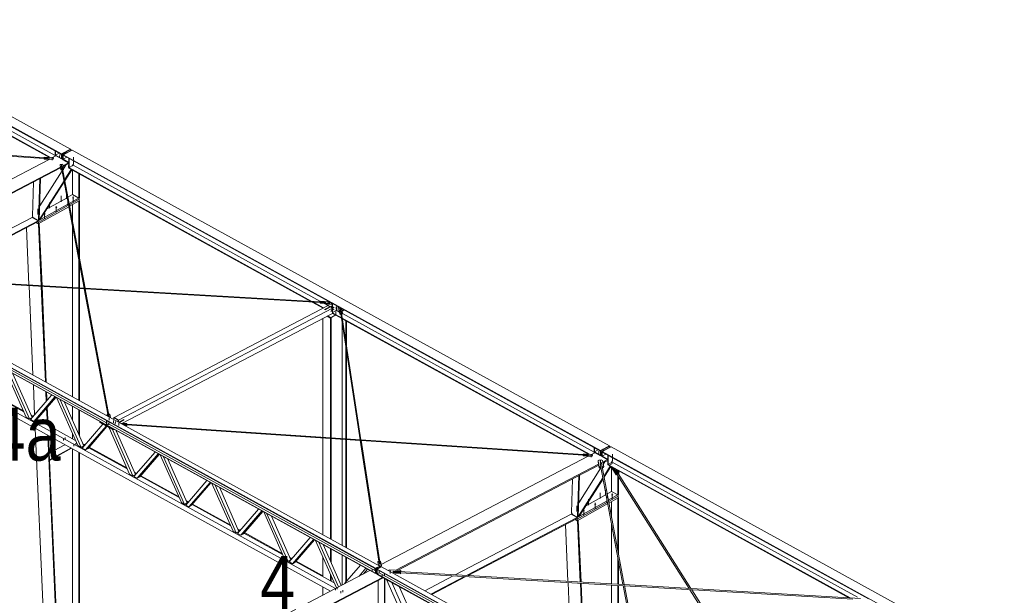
# Model space of a CAD drawing. Header units: millimetres. Extents: x -260 to 160, y -50 to 247.
# Tile 69 of 74: x 14 to 69, y 115 to 148. Entities that reach past the tile are written whole.
import ezdxf

# ---------------------------------------------------------------- set-up
doc = ezdxf.new("R2010")
doc.units = ezdxf.units.MM
doc.linetypes.add('XKITLINE00', pattern=[0])
doc.linetypes.add('XKITLINE02', pattern=[4, 2, -2])
for name, color, linetype, lineweight in [('Element', 2, 'Continuous', 0), ('Spoina', 1, 'Continuous', 0), ('Śruba', 3, 'Continuous', 0)]:
    doc.layers.add(name, color=color, linetype=linetype, lineweight=lineweight)
doc.styles.add('ARIAL', font='ARIAL.TTF')

msp = doc.modelspace()

# ---------------------------------------------------------------- hatches: boundary and pattern name
at = {"layer": 'Śruba'}
for points in [[(15.633, 139.872), (15.628, 139.873), (15.624, 139.875), (15.62, 139.876), (15.617, 139.878), (15.615, 139.881), (15.614, 139.883), (15.613, 139.886), (15.614, 139.889), (15.615, 139.891), (15.618, 139.893), (15.621, 139.895), (15.625, 139.897), (15.629, 139.898), (15.634, 139.899), (15.639, 139.899), (15.643, 139.898), (15.648, 139.898), (15.652, 139.896), (15.656, 139.894), (15.659, 139.892), (15.661, 139.89), (15.663, 139.887), (15.663, 139.885), (15.663, 139.882), (15.661, 139.88), (15.659, 139.877), (15.656, 139.875), (15.652, 139.874), (15.647, 139.873), (15.643, 139.872), (15.638, 139.872)], [(16.062, 140.051), (16.056, 140.052), (16.051, 140.054), (16.046, 140.056), (16.042, 140.059), (16.039, 140.062), (16.037, 140.065), (16.037, 140.069), (16.037, 140.072), (16.039, 140.075), (16.042, 140.078), (16.046, 140.081), (16.051, 140.083), (16.057, 140.084), (16.063, 140.085), (16.069, 140.085), (16.076, 140.085), (16.082, 140.083), (16.087, 140.082), (16.092, 140.079), (16.096, 140.077), (16.099, 140.074), (16.1, 140.07), (16.101, 140.067), (16.1, 140.064), (16.098, 140.06), (16.095, 140.057), (16.091, 140.055), (16.086, 140.053), (16.081, 140.052), (16.075, 140.051), (16.068, 140.051)], [(16.163, 139.492), (16.159, 139.493), (16.154, 139.494), (16.15, 139.496), (16.147, 139.498), (16.145, 139.501), (16.144, 139.503), (16.143, 139.506), (16.144, 139.508), (16.145, 139.511), (16.148, 139.513), (16.151, 139.515), (16.155, 139.517), (16.159, 139.518), (16.164, 139.518), (16.169, 139.518), (16.174, 139.518), (16.178, 139.517), (16.183, 139.516), (16.186, 139.514), (16.189, 139.512), (16.192, 139.51), (16.193, 139.507), (16.193, 139.504), (16.193, 139.502), (16.191, 139.499), (16.189, 139.497), (16.186, 139.495), (16.182, 139.494), (16.178, 139.492), (16.173, 139.492), (16.168, 139.492)], [(16.817, 137.616), (16.806, 137.618), (16.796, 137.621), (16.788, 137.625), (16.781, 137.63), (16.775, 137.635), (16.772, 137.641), (16.771, 137.647), (16.772, 137.654), (16.775, 137.66), (16.781, 137.665), (16.788, 137.67), (16.796, 137.674), (16.806, 137.677), (16.817, 137.679), (16.828, 137.679), (16.839, 137.679), (16.85, 137.677), (16.86, 137.674), (16.869, 137.67), (16.876, 137.665), (16.881, 137.66), (16.884, 137.654), (16.885, 137.647), (16.884, 137.641), (16.881, 137.635), (16.876, 137.63), (16.869, 137.625), (16.86, 137.621), (16.85, 137.618), (16.839, 137.616), (16.828, 137.616)], [(15.208, 136.714), (15.197, 136.716), (15.187, 136.719), (15.179, 136.723), (15.171, 136.728), (15.166, 136.733), (15.163, 136.739), (15.162, 136.746), (15.163, 136.752), (15.166, 136.758), (15.171, 136.763), (15.179, 136.768), (15.187, 136.772), (15.197, 136.775), (15.208, 136.777), (15.219, 136.777), (15.23, 136.777), (15.241, 136.775), (15.251, 136.772), (15.259, 136.768), (15.266, 136.763), (15.272, 136.758), (15.275, 136.752), (15.276, 136.746), (15.275, 136.739), (15.272, 136.733), (15.266, 136.728), (15.259, 136.723), (15.251, 136.719), (15.241, 136.716), (15.23, 136.714), (15.219, 136.714)], [(15.862, 137.081), (15.851, 137.083), (15.841, 137.086), (15.832, 137.09), (15.825, 137.094), (15.82, 137.1), (15.817, 137.106), (15.816, 137.112), (15.817, 137.118), (15.82, 137.124), (15.825, 137.13), (15.832, 137.134), (15.841, 137.138), (15.851, 137.141), (15.862, 137.143), (15.873, 137.144), (15.884, 137.143), (15.895, 137.141), (15.904, 137.138), (15.913, 137.134), (15.92, 137.13), (15.925, 137.124), (15.929, 137.118), (15.93, 137.112), (15.929, 137.106), (15.925, 137.1), (15.92, 137.094), (15.913, 137.09), (15.904, 137.086), (15.895, 137.083), (15.884, 137.081), (15.873, 137.08)], [(31.225, 131.731), (31.22, 131.732), (31.216, 131.733), (31.212, 131.735), (31.209, 131.737), (31.207, 131.74), (31.206, 131.742), (31.205, 131.745), (31.206, 131.747), (31.207, 131.75), (31.21, 131.752), (31.213, 131.754), (31.217, 131.756), (31.221, 131.757), (31.226, 131.757), (31.231, 131.757), (31.236, 131.757), (31.24, 131.756), (31.245, 131.755), (31.248, 131.753), (31.251, 131.751), (31.254, 131.749), (31.255, 131.746), (31.255, 131.743), (31.255, 131.741), (31.253, 131.738), (31.251, 131.736), (31.248, 131.734), (31.244, 131.733), (31.24, 131.731), (31.235, 131.731), (31.23, 131.731)], [(31.524, 131.349), (31.527, 131.353), (31.53, 131.356), (31.534, 131.359), (31.537, 131.36), (31.541, 131.361), (31.544, 131.361), (31.546, 131.36), (31.549, 131.358), (31.55, 131.356), (31.552, 131.352), (31.552, 131.349), (31.552, 131.344), (31.551, 131.34), (31.549, 131.335), (31.547, 131.331), (31.545, 131.327), (31.542, 131.323), (31.538, 131.32), (31.535, 131.318), (31.531, 131.316), (31.528, 131.315), (31.525, 131.315), (31.522, 131.316), (31.52, 131.318), (31.518, 131.321), (31.517, 131.324), (31.517, 131.328), (31.517, 131.332), (31.518, 131.336), (31.519, 131.341), (31.522, 131.345)], [(31.527, 131.47), (31.53, 131.473), (31.534, 131.477), (31.537, 131.479), (31.54, 131.481), (31.544, 131.482), (31.547, 131.481), (31.55, 131.48), (31.552, 131.479), (31.554, 131.476), (31.555, 131.473), (31.555, 131.469), (31.555, 131.465), (31.554, 131.46), (31.552, 131.456), (31.55, 131.452), (31.548, 131.447), (31.545, 131.444), (31.542, 131.441), (31.538, 131.438), (31.535, 131.436), (31.531, 131.436), (31.528, 131.436), (31.525, 131.437), (31.523, 131.438), (31.521, 131.441), (31.52, 131.444), (31.52, 131.448), (31.52, 131.452), (31.521, 131.457), (31.523, 131.461), (31.525, 131.466)], [(31.92, 131.348), (31.916, 131.349), (31.911, 131.35), (31.908, 131.352), (31.905, 131.354), (31.902, 131.357), (31.901, 131.359), (31.901, 131.362), (31.901, 131.364), (31.903, 131.367), (31.905, 131.369), (31.908, 131.371), (31.912, 131.373), (31.916, 131.374), (31.921, 131.374), (31.926, 131.375), (31.931, 131.374), (31.936, 131.373), (31.94, 131.372), (31.944, 131.37), (31.947, 131.368), (31.949, 131.366), (31.95, 131.363), (31.951, 131.36), (31.95, 131.358), (31.949, 131.355), (31.946, 131.353), (31.943, 131.351), (31.939, 131.35), (31.935, 131.348), (31.93, 131.348), (31.925, 131.348)], [(31.654, 131.163), (31.648, 131.164), (31.642, 131.166), (31.637, 131.168), (31.633, 131.171), (31.631, 131.174), (31.629, 131.178), (31.628, 131.181), (31.629, 131.184), (31.631, 131.187), (31.634, 131.19), (31.638, 131.193), (31.643, 131.195), (31.649, 131.196), (31.655, 131.197), (31.661, 131.197), (31.667, 131.197), (31.673, 131.196), (31.679, 131.194), (31.683, 131.192), (31.687, 131.189), (31.69, 131.186), (31.692, 131.183), (31.693, 131.179), (31.692, 131.176), (31.69, 131.173), (31.687, 131.17), (31.683, 131.167), (31.678, 131.165), (31.672, 131.164), (31.666, 131.163), (31.66, 131.163)], [(46.069, 123.11), (46.065, 123.111), (46.061, 123.112), (46.057, 123.114), (46.054, 123.116), (46.051, 123.118), (46.05, 123.121), (46.05, 123.123), (46.05, 123.126), (46.052, 123.128), (46.054, 123.131), (46.057, 123.133), (46.061, 123.134), (46.065, 123.135), (46.07, 123.136), (46.075, 123.136), (46.08, 123.136), (46.085, 123.135), (46.089, 123.133), (46.093, 123.132), (46.096, 123.13), (46.098, 123.127), (46.099, 123.125), (46.1, 123.122), (46.099, 123.119), (46.098, 123.117), (46.095, 123.115), (46.092, 123.113), (46.088, 123.111), (46.084, 123.11), (46.079, 123.109), (46.074, 123.109)], [(46.499, 123.288), (46.493, 123.289), (46.487, 123.291), (46.482, 123.293), (46.478, 123.296), (46.476, 123.299), (46.474, 123.303), (46.473, 123.306), (46.474, 123.309), (46.476, 123.312), (46.479, 123.315), (46.483, 123.318), (46.488, 123.32), (46.493, 123.321), (46.5, 123.322), (46.506, 123.322), (46.512, 123.322), (46.518, 123.321), (46.524, 123.319), (46.528, 123.317), (46.532, 123.314), (46.535, 123.311), (46.537, 123.308), (46.538, 123.304), (46.537, 123.301), (46.535, 123.298), (46.532, 123.295), (46.528, 123.292), (46.523, 123.29), (46.517, 123.289), (46.511, 123.288), (46.505, 123.288)], [(46.594, 122.759), (46.586, 122.761), (46.58, 122.763), (46.574, 122.765), (46.569, 122.769), (46.565, 122.772), (46.563, 122.777), (46.563, 122.781), (46.563, 122.785), (46.566, 122.789), (46.569, 122.792), (46.574, 122.795), (46.58, 122.798), (46.587, 122.799), (46.595, 122.8), (46.602, 122.801), (46.61, 122.8), (46.617, 122.799), (46.624, 122.797), (46.63, 122.794), (46.635, 122.79), (46.638, 122.787), (46.64, 122.783), (46.641, 122.779), (46.64, 122.774), (46.638, 122.771), (46.634, 122.767), (46.629, 122.764), (46.623, 122.762), (46.616, 122.76), (46.609, 122.759), (46.601, 122.759)], [(47.254, 120.854), (47.243, 120.855), (47.233, 120.858), (47.224, 120.862), (47.217, 120.867), (47.212, 120.873), (47.209, 120.879), (47.208, 120.885), (47.209, 120.891), (47.212, 120.897), (47.217, 120.902), (47.224, 120.907), (47.233, 120.911), (47.243, 120.914), (47.254, 120.916), (47.265, 120.917), (47.276, 120.916), (47.287, 120.914), (47.296, 120.911), (47.305, 120.907), (47.312, 120.902), (47.317, 120.897), (47.321, 120.891), (47.322, 120.885), (47.321, 120.879), (47.317, 120.873), (47.312, 120.867), (47.305, 120.862), (47.296, 120.858), (47.287, 120.855), (47.276, 120.854), (47.265, 120.853)], [(46.298, 120.318), (46.287, 120.32), (46.277, 120.323), (46.269, 120.327), (46.262, 120.332), (46.256, 120.337), (46.253, 120.343), (46.252, 120.349), (46.253, 120.355), (46.256, 120.361), (46.262, 120.367), (46.269, 120.372), (46.277, 120.376), (46.287, 120.379), (46.298, 120.38), (46.309, 120.381), (46.32, 120.38), (46.331, 120.379), (46.341, 120.376), (46.35, 120.372), (46.357, 120.367), (46.362, 120.361), (46.365, 120.355), (46.366, 120.349), (46.365, 120.343), (46.362, 120.337), (46.357, 120.332), (46.35, 120.327), (46.341, 120.323), (46.331, 120.32), (46.32, 120.318), (46.309, 120.318)], [(45.644, 119.952), (45.634, 119.954), (45.624, 119.957), (45.615, 119.96), (45.608, 119.965), (45.603, 119.971), (45.599, 119.977), (45.598, 119.983), (45.599, 119.989), (45.603, 119.995), (45.608, 120.001), (45.615, 120.005), (45.624, 120.009), (45.634, 120.012), (45.644, 120.014), (45.655, 120.015), (45.667, 120.014), (45.677, 120.012), (45.687, 120.009), (45.696, 120.005), (45.703, 120.001), (45.708, 119.995), (45.712, 119.989), (45.713, 119.983), (45.712, 119.977), (45.708, 119.971), (45.703, 119.965), (45.696, 119.96), (45.687, 119.957), (45.677, 119.954), (45.667, 119.952), (45.655, 119.951)], [(34.147, 116.873), (34.142, 116.874), (34.138, 116.875), (34.134, 116.877), (34.131, 116.879), (34.129, 116.881), (34.128, 116.884), (34.127, 116.887), (34.128, 116.889), (34.129, 116.892), (34.132, 116.894), (34.135, 116.896), (34.139, 116.897), (34.143, 116.899), (34.148, 116.899), (34.153, 116.899), (34.157, 116.899), (34.162, 116.898), (34.166, 116.897), (34.17, 116.895), (34.173, 116.893), (34.175, 116.89), (34.177, 116.888), (34.177, 116.885), (34.177, 116.883), (34.175, 116.88), (34.173, 116.878), (34.17, 116.876), (34.166, 116.874), (34.161, 116.873), (34.157, 116.873), (34.152, 116.873)], [(33.711, 116.609), (33.706, 116.61), (33.702, 116.611), (33.698, 116.613), (33.695, 116.615), (33.693, 116.617), (33.692, 116.62), (33.691, 116.623), (33.692, 116.625), (33.693, 116.628), (33.696, 116.63), (33.699, 116.632), (33.703, 116.633), (33.707, 116.635), (33.712, 116.635), (33.717, 116.635), (33.722, 116.635), (33.726, 116.634), (33.73, 116.633), (33.734, 116.631), (33.737, 116.629), (33.74, 116.626), (33.741, 116.624), (33.741, 116.621), (33.741, 116.619), (33.739, 116.616), (33.737, 116.614), (33.734, 116.612), (33.73, 116.61), (33.726, 116.609), (33.721, 116.609), (33.716, 116.608)], [(34.269, 116.302), (34.264, 116.302), (34.26, 116.304), (34.256, 116.306), (34.253, 116.308), (34.251, 116.31), (34.25, 116.313), (34.249, 116.315), (34.25, 116.318), (34.251, 116.32), (34.254, 116.323), (34.257, 116.325), (34.261, 116.326), (34.265, 116.327), (34.27, 116.328), (34.275, 116.328), (34.28, 116.328), (34.284, 116.327), (34.288, 116.325), (34.292, 116.324), (34.295, 116.321), (34.298, 116.319), (34.299, 116.317), (34.299, 116.314), (34.299, 116.311), (34.297, 116.309), (34.295, 116.307), (34.292, 116.305), (34.288, 116.303), (34.284, 116.302), (34.279, 116.301), (34.274, 116.301)], [(34.723, 116.548), (34.715, 116.549), (34.709, 116.551), (34.703, 116.554), (34.698, 116.557), (34.694, 116.561), (34.692, 116.565), (34.692, 116.569), (34.693, 116.573), (34.695, 116.577), (34.699, 116.581), (34.704, 116.584), (34.71, 116.586), (34.716, 116.588), (34.724, 116.589), (34.731, 116.589), (34.739, 116.589), (34.746, 116.587), (34.753, 116.585), (34.759, 116.582), (34.764, 116.579), (34.767, 116.575), (34.77, 116.571), (34.77, 116.567), (34.769, 116.563), (34.767, 116.559), (34.763, 116.556), (34.758, 116.552), (34.752, 116.55), (34.745, 116.548), (34.738, 116.547), (34.73, 116.547)]]:
    msp.add_hatch(color=256, dxfattribs=at).paths.add_polyline_path(points, flags=17)

# ---------------------------------------------------------------- linework, layer by layer
at = {"layer": 'Element', "linetype": 'XKITLINE00', "lineweight": 0}
for p, q in [((-14.175, 156.852), (16.171, 140.139)), ((-14.175, 156.822), (16.17, 140.109)), ((-13.672, 157.115), (16.673, 140.402)), ((1.585, 147.622), (15.549, 139.932)), ((1.59, 147.589), (15.486, 139.936)), ((1.6, 147.875), (15.81, 140.049)), ((2.637, 140.755), (15.479, 139.902)), ((2.648, 140.712), (15.188, 139.879)), ((15.809, 139.997), (15.817, 140.304)), ((15.829, 140.065), (16.045, 140.178)), ((15.831, 140.066), (15.837, 140.293)), ((16.163, 139.859), (16.17, 140.13)), ((16.17, 140.13), (16.673, 140.393)), ((16.17, 140.109), (16.171, 140.139)), ((16.191, 140.119), (16.17, 140.13)), ((16.171, 140.139), (16.673, 140.402)), ((16.184, 139.848), (16.191, 140.119)), ((16.693, 140.382), (16.191, 140.119)), ((16.241, 140.091), (16.744, 140.354)), ((16.765, 140.352), (16.262, 140.089)), ((16.673, 140.402), (16.673, 140.393)), ((16.673, 140.393), (16.693, 140.382)), ((16.692, 140.327), (16.693, 140.382)), ((16.744, 140.354), (16.756, 140.348)), ((16.765, 140.352), (47.11, 123.64)), ((3.782, 133.705), (15.48, 139.825)), ((15.186, 139.845), (15.187, 139.875)), ((15.666, 139.813), (15.186, 139.845)), ((15.187, 139.875), (15.192, 139.903)), ((15.667, 139.843), (15.187, 139.875)), ((15.192, 139.903), (15.476, 139.885)), ((15.195, 139.921), (15.196, 139.926)), ((15.196, 139.926), (15.2, 139.955)), ((15.48, 139.907), (15.196, 139.926)), ((15.2, 139.955), (15.68, 139.923)), ((15.476, 139.885), (15.48, 139.907)), ((15.477, 139.891), (15.478, 139.899)), ((15.478, 139.899), (15.479, 139.901)), ((15.666, 139.813), (15.667, 139.843)), ((15.666, 139.813), (15.705, 139.83)), ((15.706, 139.86), (15.667, 139.843)), ((15.668, 139.924), (15.854, 140.021)), ((15.68, 139.923), (15.713, 139.902)), ((15.705, 139.83), (15.712, 139.871)), ((15.705, 139.83), (15.706, 139.86)), ((15.713, 139.902), (15.706, 139.86)), ((15.712, 139.871), (15.713, 139.902)), ((15.829, 140.065), (15.828, 140.035)), ((15.828, 140.035), (16.163, 139.85)), ((16.164, 139.881), (15.829, 140.065)), ((15.829, 140.008), (15.83, 140.034)), ((16.163, 139.85), (16.164, 139.881)), ((16.184, 139.848), (16.163, 139.859)), ((16.163, 139.85), (16.171, 139.855)), ((16.236, 139.875), (16.184, 139.848)), ((16.234, 139.82), (16.241, 140.091)), ((16.255, 139.809), (16.234, 139.82)), ((16.241, 140.091), (16.262, 140.08)), ((16.251, 139.466), (16.564, 139.63)), ((16.255, 139.83), (16.254, 139.8)), ((16.254, 139.8), (16.589, 139.616)), ((16.255, 139.809), (16.262, 140.08)), ((16.255, 139.83), (16.471, 139.943)), ((16.59, 139.646), (16.255, 139.83)), ((16.255, 139.809), (16.255, 139.809)), ((16.259, 139.423), (16.58, 139.591)), ((16.262, 140.089), (16.261, 140.059)), ((16.261, 140.059), (46.606, 123.347)), ((16.262, 140.089), (46.607, 123.377)), ((16.574, 139.371), (16.581, 139.62)), ((16.582, 139.652), (16.588, 139.879)), ((16.589, 139.616), (16.59, 139.646)), ((16.589, 139.616), (16.591, 139.617)), ((16.59, 139.646), (16.592, 139.647)), ((16.608, 139.868), (16.595, 139.359)), ((16.773, 139.453), (16.838, 139.561)), ((16.838, 139.561), (16.843, 139.739)), ((4.603, 133.372), (16.108, 139.391)), ((4.685, 133.368), (16.116, 139.348)), ((14.937, 137.195), (16.205, 139.178)), ((16.089, 139.491), (16.09, 139.522)), ((16.089, 139.491), (16.138, 139.233)), ((16.09, 139.522), (16.122, 139.542)), ((16.139, 139.263), (16.09, 139.522)), ((16.122, 139.542), (16.2, 139.545)), ((16.138, 139.233), (16.139, 139.263)), ((16.138, 139.233), (16.191, 139.235)), ((16.192, 139.265), (16.139, 139.263)), ((16.163, 139.418), (16.176, 139.419)), ((16.163, 139.418), (16.192, 139.265)), ((16.169, 139.416), (16.165, 139.408)), ((16.184, 139.422), (16.169, 139.416)), ((16.199, 139.417), (16.184, 139.422)), ((16.191, 139.235), (16.192, 139.249)), ((16.192, 139.25), (16.192, 139.265)), ((17.453, 132.552), (16.192, 139.25)), ((16.193, 139.419), (16.206, 139.42)), ((16.206, 139.405), (16.199, 139.417)), ((16.2, 139.545), (16.239, 139.527)), ((16.206, 139.405), (16.206, 139.42)), ((16.235, 139.267), (16.206, 139.42)), ((17.497, 132.55), (16.206, 139.405)), ((16.234, 139.252), (16.235, 139.267)), ((16.288, 139.268), (16.235, 139.267)), ((16.237, 139.237), (16.287, 139.238)), ((16.238, 139.23), (16.243, 139.237)), ((16.239, 139.527), (16.288, 139.268)), ((16.282, 139.299), (16.413, 139.503)), ((16.287, 139.238), (16.288, 139.268)), ((16.345, 138.663), (16.723, 139.254)), ((16.354, 138.615), (16.753, 139.238)), ((16.574, 139.371), (16.595, 139.359)), ((16.582, 139.332), (16.583, 139.362)), ((16.582, 139.332), (30.245, 131.807)), ((16.583, 139.362), (16.586, 139.364)), ((16.583, 139.362), (30.307, 131.804)), ((16.595, 139.359), (16.773, 139.453)), ((16.781, 139.466), (16.826, 139.49)), ((16.796, 137.833), (16.796, 139.214)), ((16.826, 139.49), (16.827, 139.543)), ((16.826, 139.49), (30.789, 131.799)), ((17.144, 137.641), (17.144, 139.023)), ((17.184, 137.664), (17.184, 139.001)), ((14.581, 138.545), (14.53, 136.625)), ((14.876, 136.373), (14.938, 138.73)), ((14.916, 136.394), (14.978, 138.751)), ((14.919, 136.431), (16.312, 138.611)), ((14.938, 138.73), (14.937, 138.731)), ((14.938, 138.73), (14.978, 138.751)), ((14.945, 136.409), (16.321, 138.563)), ((14.978, 138.751), (14.977, 138.752)), ((15.329, 137.01), (16.491, 137.661)), ((16.53, 137.683), (16.796, 137.833)), ((16.596, 137.334), (17.174, 137.658)), ((16.611, 137.253), (17.174, 137.569)), ((16.611, 137.253), (17.174, 137.569)), ((16.626, 137.173), (17.174, 137.48)), ((16.796, 137.833), (17.144, 137.641)), ((17.144, 137.641), (17.184, 137.664)), ((17.184, 137.486), (17.144, 137.463)), ((17.144, 134.423), (17.144, 137.463)), ((17.174, 137.658), (17.174, 137.569)), ((17.174, 137.569), (17.174, 137.48)), ((17.174, 137.491), (17.184, 137.486)), ((17.184, 134.21), (17.184, 137.486)), ((14.853, 136.358), (16.557, 137.312)), ((14.853, 136.268), (16.572, 137.232)), ((14.853, 136.268), (16.572, 137.232)), ((14.853, 136.179), (16.587, 137.151)), ((16.799, 136.255), (16.799, 137.27)), ((7.929, 133.107), (14.506, 136.549)), ((8.57, 133.07), (14.853, 136.358)), ((8.652, 133.065), (14.852, 136.309)), ((14.506, 136.549), (14.557, 136.577)), ((14.853, 136.358), (14.506, 136.549)), ((14.506, 136.549), (14.853, 136.358)), ((14.53, 136.625), (14.579, 136.536)), ((14.579, 136.536), (14.876, 136.373)), ((14.732, 136.246), (14.853, 136.179)), ((14.815, 136.29), (14.853, 136.268)), ((14.815, 136.29), (14.853, 136.268)), ((14.852, 136.309), (14.853, 136.358)), ((14.853, 136.268), (14.853, 136.358)), ((14.853, 136.179), (14.853, 136.268)), ((14.876, 136.373), (14.916, 136.394)), ((14.876, 136.19), (14.916, 136.215)), ((15.07, 132.691), (14.916, 136.215)), ((14.917, 136.431), (14.919, 136.431)), ((14.917, 136.424), (14.945, 136.409)), ((14.919, 136.431), (14.945, 136.409)), ((14.333, 132.734), (14.193, 135.964)), ((14.874, 136.191), (14.876, 136.19)), ((15.028, 132.694), (14.876, 136.19)), ((16.799, 132.59), (16.799, 136.026)), ((17.144, 132.57), (17.144, 134.194)), ((3.556, 133.442), (33.901, 116.73)), ((3.807, 133.573), (34.153, 116.861)), ((17.184, 132.568), (17.184, 133.981)), ((33.894, 116.464), (3.549, 133.177)), ((3.556, 133.418), (33.901, 116.705)), ((3.669, 133.239), (18.716, 124.952)), ((3.858, 132.982), (33.894, 116.44)), ((4.879, 133.242), (17.461, 132.51)), ((4.88, 133.284), (17.464, 132.552)), ((14.555, 127.654), (14.335, 132.692)), ((15.265, 127.263), (15.03, 132.651)), ((15.307, 127.24), (15.072, 132.649)), ((16.799, 126.418), (16.799, 132.548)), ((17.144, 126.229), (17.144, 132.528)), ((17.184, 126.206), (17.184, 132.526)), ((18.794, 125.435), (17.459, 132.519)), ((17.493, 132.55), (31.071, 131.759)), ((18.865, 125.284), (17.503, 132.517)), ((17.505, 132.507), (30.78, 131.734)), ((30.787, 131.781), (30.791, 131.81)), ((30.787, 131.776), (30.787, 131.781)), ((31.072, 131.765), (30.787, 131.781)), ((30.791, 131.81), (31.271, 131.782)), ((31.186, 131.787), (31.233, 131.812)), ((31.233, 131.812), (31.451, 131.692)), ((31.271, 131.782), (31.304, 131.761)), ((19.135, 125.244), (31.219, 131.566)), ((19.388, 125.104), (31.473, 131.427)), ((30.331, 131.76), (30.944, 131.422)), ((30.393, 131.757), (30.972, 131.437)), ((30.779, 131.7), (30.78, 131.73)), ((31.26, 131.672), (30.779, 131.7)), ((30.78, 131.73), (30.784, 131.759)), ((31.26, 131.702), (30.78, 131.73)), ((30.784, 131.759), (31.069, 131.742)), ((30.993, 131.687), (31.216, 131.565)), ((31.331, 131.505), (31.029, 131.347)), ((31.029, 131.347), (31.06, 131.33)), ((31.035, 131.344), (31.447, 131.56)), ((31.06, 131.33), (31.361, 131.488)), ((31.069, 131.742), (31.072, 131.765)), ((31.069, 131.749), (31.07, 131.756)), ((31.07, 131.756), (31.071, 131.758)), ((31.133, 131.641), (31.134, 131.671)), ((31.449, 131.623), (31.133, 131.641)), ((31.134, 131.671), (31.135, 131.679)), ((31.134, 131.671), (31.45, 131.653)), ((31.229, 131.572), (31.219, 131.566)), ((31.331, 131.505), (31.219, 131.566)), ((31.331, 131.505), (31.219, 131.566)), ((31.341, 131.51), (31.229, 131.572)), ((31.299, 131.719), (31.26, 131.702)), ((31.26, 131.672), (31.26, 131.702)), ((31.26, 131.672), (31.298, 131.689)), ((31.298, 131.689), (31.304, 131.731)), ((31.298, 131.689), (31.299, 131.719)), ((31.304, 131.761), (31.299, 131.719)), ((31.304, 131.731), (31.304, 131.761)), ((31.341, 131.51), (31.331, 131.505)), ((31.331, 131.499), (31.331, 131.505)), ((31.331, 131.499), (31.331, 131.505)), ((31.341, 131.504), (31.341, 131.51)), ((31.371, 131.493), (31.361, 131.488)), ((31.361, 131.488), (31.473, 131.427)), ((31.361, 131.488), (31.473, 131.427)), ((31.483, 131.432), (31.371, 131.493)), ((31.377, 131.49), (31.446, 131.527)), ((31.445, 131.453), (31.451, 131.693)), ((31.465, 131.125), (31.473, 131.427)), ((31.473, 131.427), (31.465, 131.125)), ((31.483, 131.432), (31.473, 131.427)), ((31.475, 131.436), (31.481, 131.677)), ((31.475, 131.131), (31.483, 131.432)), ((31.476, 131.171), (31.659, 131.266)), ((31.659, 131.266), (31.711, 131.353)), ((31.683, 131.307), (31.869, 131.205)), ((31.711, 131.353), (31.716, 131.547)), ((31.81, 131.464), (31.81, 131.494)), ((31.843, 131.281), (31.81, 131.494)), ((31.81, 131.494), (32.107, 131.33)), ((31.81, 131.464), (31.842, 131.251)), ((31.842, 131.251), (31.843, 131.281)), ((31.842, 131.251), (31.862, 131.251)), ((31.843, 131.281), (31.857, 131.281)), ((31.847, 131.348), (31.848, 131.378)), ((31.847, 131.348), (31.887, 131.09)), ((31.848, 131.378), (31.881, 131.398)), ((31.888, 131.12), (31.848, 131.378)), ((31.881, 131.398), (31.959, 131.4)), ((31.918, 131.274), (31.93, 131.275)), ((31.918, 131.274), (31.941, 131.121)), ((31.923, 131.272), (31.919, 131.263)), ((31.938, 131.278), (31.923, 131.272)), ((31.954, 131.273), (31.938, 131.278)), ((31.948, 131.275), (31.96, 131.275)), ((31.96, 131.261), (31.954, 131.273)), ((31.959, 131.4), (31.997, 131.382)), ((31.96, 131.261), (31.96, 131.275)), ((31.984, 131.122), (31.96, 131.275)), ((33.078, 123.992), (31.96, 131.261)), ((31.997, 131.382), (32.037, 131.124)), ((32.012, 131.285), (32.021, 131.285)), ((32.017, 131.255), (32.02, 131.255)), ((32.02, 131.255), (32.106, 131.3)), ((32.02, 131.255), (32.021, 131.285)), ((32.107, 131.33), (32.021, 131.285)), ((32.106, 131.3), (32.107, 131.33)), ((19.605, 124.921), (31.465, 131.125)), ((30.927, 124.134), (30.927, 130.844)), ((31.164, 130.968), (31.358, 130.861)), ((31.37, 130.868), (31.176, 130.975)), ((31.211, 130.992), (31.371, 130.904)), ((31.358, 130.861), (31.39, 130.878)), ((31.358, 124.106), (31.358, 130.861)), ((31.668, 131.024), (31.37, 130.868)), ((31.371, 130.904), (31.37, 130.868)), ((31.635, 131.042), (31.371, 130.904)), ((31.39, 124.104), (31.39, 130.878)), ((31.465, 131.125), (31.475, 131.131)), ((31.474, 131.13), (31.98, 130.852)), ((31.476, 131.16), (31.975, 130.885)), ((31.887, 131.09), (31.888, 131.12)), ((31.887, 131.09), (31.94, 131.091)), ((31.941, 131.121), (31.888, 131.12)), ((31.94, 131.091), (31.941, 131.121)), ((33.035, 123.994), (31.941, 131.106)), ((31.983, 131.108), (31.984, 131.122)), ((32.037, 131.124), (31.984, 131.122)), ((31.986, 131.092), (32.036, 131.093)), ((32.022, 130.86), (45.985, 123.169)), ((32.027, 130.826), (45.922, 123.173)), ((32.036, 131.093), (32.037, 131.124)), ((32.037, 131.112), (46.246, 123.286)), ((32.231, 129.498), (32.231, 130.714)), ((32.263, 129.291), (32.263, 130.696)), ((32.025, 124.061), (32.025, 130.554)), ((5.225, 129.842), (31.361, 115.448)), ((5.611, 129.926), (31.638, 115.592)), ((32.231, 124.048), (32.231, 129.219)), ((32.263, 124.046), (32.263, 129.011)), ((14.176, 125.265), (12.987, 127.955)), ((14.361, 125.163), (13.171, 127.853)), ((13.42, 127.716), (14.512, 125.248)), ((11.894, 126.787), (14.021, 125.616)), ((14.653, 125.398), (14.58, 127.077)), ((11.87, 126.759), (14.046, 125.56)), ((14.422, 125.13), (15.611, 126.509)), ((14.606, 125.028), (15.796, 126.408)), ((15.849, 126.379), (14.757, 125.113)), ((15.313, 126.163), (15.29, 126.686)), ((15.352, 126.209), (15.332, 126.663)), ((17.096, 123.657), (15.907, 126.346)), ((17.281, 123.555), (16.092, 126.245)), ((15.371, 124.831), (15.33, 125.777)), ((15.413, 124.807), (15.369, 125.822)), ((16.34, 126.108), (17.432, 123.64)), ((16.799, 125.071), (16.799, 125.855)), ((17.144, 124.291), (17.144, 125.665)), ((14.361, 125.163), (14.176, 125.265)), ((14.512, 125.248), (14.361, 125.163)), ((14.606, 125.028), (14.422, 125.13)), ((14.454, 125.377), (14.577, 125.31)), ((14.479, 125.322), (14.553, 125.281)), ((14.757, 125.113), (14.606, 125.028)), ((14.79, 125.151), (16.966, 123.952)), ((17.184, 124.2), (17.184, 125.643)), ((18.743, 125.403), (18.744, 125.434)), ((18.755, 125.341), (18.743, 125.403)), ((18.744, 125.434), (18.797, 125.436)), ((18.762, 125.337), (18.744, 125.434)), ((18.797, 125.436), (18.822, 125.304)), ((18.839, 125.422), (18.84, 125.437)), ((18.84, 125.437), (18.893, 125.439)), ((18.868, 125.284), (18.84, 125.437)), ((18.86, 125.284), (18.868, 125.284)), ((18.893, 125.439), (18.929, 125.245)), ((19.122, 125.139), (19.125, 125.239)), ((19.125, 125.239), (19.135, 125.244)), ((19.378, 125.099), (19.125, 125.239)), ((19.135, 125.244), (19.388, 125.104)), ((19.388, 125.104), (19.135, 125.244)), ((19.376, 124.999), (19.378, 125.099)), ((19.378, 125.099), (19.388, 125.104)), ((19.385, 124.994), (19.388, 125.104)), ((19.385, 124.994), (19.388, 125.104)), ((19.686, 125.13), (19.406, 124.983)), ((19.68, 125.096), (19.434, 124.967)), ((19.681, 125.127), (19.68, 125.096)), ((19.68, 125.096), (19.685, 125.094)), ((19.685, 125.094), (19.686, 125.13)), ((15.187, 113.13), (14.686, 124.631)), ((17.342, 123.521), (18.502, 124.867)), ((17.527, 123.42), (18.687, 124.765)), ((18.739, 124.736), (17.677, 123.504)), ((18.328, 125), (18.327, 124.963)), ((18.327, 124.963), (19.088, 124.544)), ((18.341, 125.006), (18.328, 125)), ((18.328, 125), (19.089, 124.58)), ((18.719, 125.066), (18.713, 124.828)), ((18.713, 124.828), (18.733, 124.817)), ((18.719, 125.066), (18.719, 125.067)), ((18.739, 125.055), (18.719, 125.066)), ((18.739, 125.055), (18.733, 124.817)), ((18.733, 124.817), (18.801, 124.853)), ((18.74, 125.055), (18.739, 125.055)), ((18.801, 124.853), (18.853, 124.939)), ((18.825, 124.892), (33.898, 116.591)), ((18.853, 124.939), (18.854, 124.992)), ((20.017, 122.048), (18.857, 124.672)), ((20.201, 121.947), (19.041, 124.57)), ((19.088, 124.544), (19.089, 124.58)), ((19.088, 124.544), (19.135, 124.569)), ((19.089, 124.58), (19.102, 124.587)), ((19.439, 124.965), (19.685, 125.094)), ((19.507, 124.927), (19.866, 124.903)), ((19.577, 124.894), (19.576, 124.889)), ((19.577, 124.889), (19.577, 124.894)), ((19.862, 124.875), (19.577, 124.894)), ((19.578, 124.888), (33.045, 123.994)), ((19.614, 124.868), (19.858, 124.852)), ((19.853, 124.823), (19.674, 124.835)), ((19.736, 124.801), (19.852, 124.793)), ((19.852, 124.793), (19.853, 124.823)), ((19.852, 124.793), (19.857, 124.822)), ((19.858, 124.852), (19.853, 124.823)), ((19.857, 124.836), (19.858, 124.852)), ((19.857, 124.822), (19.857, 124.836)), ((19.857, 124.827), (33.041, 123.952)), ((19.861, 124.869), (19.862, 124.875)), ((19.866, 124.903), (19.862, 124.875)), ((19.865, 124.873), (19.866, 124.903)), ((19.865, 124.869), (19.865, 124.873)), ((15.898, 112.739), (15.397, 124.24)), ((15.5, 122.821), (15.439, 124.217)), ((16.799, 124.044), (16.799, 124.33)), ((19.261, 124.499), (20.352, 122.031)), ((30.927, 118.638), (30.927, 124.092)), ((31.358, 118.4), (31.358, 124.064)), ((31.39, 118.383), (31.39, 124.062)), ((32.025, 118.033), (32.025, 124.019)), ((32.231, 117.919), (32.231, 124.006)), ((32.263, 117.902), (32.263, 124.004)), ((33.074, 123.992), (45.916, 123.139)), ((15.482, 123.224), (16.354, 123.713)), ((15.5, 122.85), (16.699, 123.523)), ((16.726, 123.508), (15.5, 122.82)), ((16.799, 112.243), (16.799, 123.468)), ((17.281, 123.555), (17.096, 123.657)), ((17.432, 123.64), (17.281, 123.555)), ((17.527, 123.42), (17.342, 123.521)), ((17.375, 123.769), (17.497, 123.701)), ((17.399, 123.714), (17.473, 123.673)), ((17.677, 123.504), (17.527, 123.42)), ((17.71, 123.542), (19.886, 122.344)), ((17.734, 123.571), (19.862, 122.399)), ((34.091, 117.125), (33.04, 123.961)), ((34.158, 116.973), (33.083, 123.959)), ((33.085, 123.949), (45.624, 123.116)), ((46.245, 123.235), (46.253, 123.541)), ((46.267, 123.303), (46.273, 123.53)), ((46.607, 123.377), (47.11, 123.64)), ((46.607, 123.368), (47.11, 123.631)), ((47.13, 123.62), (46.627, 123.356)), ((46.678, 123.329), (47.181, 123.592)), ((47.201, 123.589), (46.698, 123.326)), ((47.11, 123.64), (47.11, 123.631)), ((47.11, 123.631), (47.13, 123.62)), ((47.128, 123.564), (47.13, 123.62)), ((47.181, 123.592), (47.193, 123.585)), ((47.201, 123.589), (77.546, 106.877)), ((17.144, 112.053), (17.144, 123.278)), ((17.184, 112.031), (17.184, 123.256)), ((20.262, 121.913), (21.452, 123.293)), ((20.447, 121.812), (21.636, 123.191)), ((21.689, 123.162), (20.598, 121.896)), ((22.937, 120.44), (21.748, 123.13)), ((23.121, 120.339), (21.932, 123.028)), ((22.181, 122.891), (23.272, 120.423)), ((34.219, 116.943), (45.916, 123.063)), ((45.623, 123.082), (45.624, 123.112)), ((46.103, 123.05), (45.623, 123.082)), ((45.624, 123.112), (45.628, 123.141)), ((46.104, 123.08), (45.624, 123.112)), ((45.628, 123.141), (45.913, 123.122)), ((45.632, 123.164), (45.637, 123.192)), ((45.632, 123.158), (45.632, 123.164)), ((45.917, 123.145), (45.632, 123.164)), ((45.637, 123.192), (46.117, 123.16)), ((45.913, 123.122), (45.917, 123.145)), ((45.914, 123.129), (45.915, 123.136)), ((45.915, 123.136), (45.915, 123.138)), ((46.103, 123.05), (46.104, 123.08)), ((46.103, 123.05), (46.142, 123.067)), ((46.142, 123.097), (46.104, 123.08)), ((46.105, 123.161), (46.29, 123.258)), ((46.117, 123.16), (46.149, 123.139)), ((46.149, 123.139), (46.142, 123.097)), ((46.142, 123.067), (46.149, 123.109)), ((46.142, 123.067), (46.142, 123.097)), ((46.149, 123.109), (46.149, 123.139)), ((46.266, 123.302), (46.265, 123.272)), ((46.265, 123.272), (46.6, 123.088)), ((46.266, 123.302), (46.482, 123.415)), ((46.6, 123.118), (46.266, 123.302)), ((46.266, 123.245), (46.267, 123.271)), ((46.6, 123.097), (46.607, 123.368)), ((46.6, 123.088), (46.6, 123.118)), ((46.62, 123.085), (46.6, 123.097)), ((46.6, 123.088), (46.608, 123.092)), ((46.606, 123.347), (46.607, 123.377)), ((46.627, 123.356), (46.607, 123.368)), ((46.62, 123.085), (46.627, 123.356)), ((46.672, 123.113), (46.62, 123.085)), ((46.671, 123.057), (46.678, 123.329)), ((46.691, 123.046), (46.671, 123.057)), ((46.678, 123.329), (46.698, 123.317)), ((46.691, 123.046), (46.698, 123.317)), ((46.692, 123.068), (46.691, 123.037)), ((46.691, 123.046), (46.691, 123.046)), ((46.691, 123.037), (47.026, 122.853)), ((46.692, 123.068), (46.908, 123.181)), ((47.027, 122.883), (46.692, 123.068)), ((46.698, 123.326), (77.044, 106.614)), ((46.698, 123.326), (46.698, 123.296)), ((46.698, 123.296), (61.738, 115.013)), ((47.018, 122.89), (47.024, 123.116)), ((47.026, 122.853), (47.027, 122.883)), ((47.027, 122.883), (47.028, 122.884)), ((47.044, 123.105), (47.031, 122.597)), ((47.274, 122.798), (47.279, 122.976)), ((15.498, 122.851), (15.5, 122.85)), ((15.5, 122.82), (15.5, 122.85)), ((15.94, 112.716), (15.5, 122.82)), ((35.053, 116.617), (46.499, 122.605)), ((35.135, 116.612), (46.507, 122.562)), ((45.374, 120.432), (46.632, 122.401)), ((46.471, 122.756), (46.472, 122.804)), ((46.471, 122.756), (46.536, 122.411)), ((46.472, 122.804), (46.536, 122.845)), ((46.537, 122.459), (46.472, 122.804)), ((46.536, 122.845), (46.642, 122.848)), ((46.536, 122.411), (46.537, 122.459)), ((46.536, 122.411), (46.624, 122.414)), ((46.626, 122.463), (46.537, 122.459)), ((46.583, 122.692), (46.598, 122.693)), ((46.583, 122.692), (46.626, 122.463)), ((46.587, 122.683), (46.585, 122.678)), ((46.6, 122.694), (46.587, 122.683)), ((46.617, 122.699), (46.6, 122.694)), ((46.635, 122.696), (46.617, 122.699)), ((46.624, 122.414), (46.626, 122.463)), ((47.873, 115.814), (46.625, 122.438)), ((46.648, 122.686), (46.635, 122.696)), ((46.638, 122.694), (46.654, 122.695)), ((46.642, 122.848), (46.721, 122.813)), ((46.653, 122.671), (46.648, 122.686)), ((46.653, 122.671), (46.654, 122.695)), ((47.945, 115.81), (46.653, 122.671)), ((46.697, 122.465), (46.654, 122.695)), ((46.696, 122.442), (46.697, 122.465)), ((46.786, 122.468), (46.697, 122.465)), ((46.701, 122.417), (46.784, 122.42)), ((46.721, 122.813), (46.786, 122.468)), ((46.736, 122.729), (47, 122.867)), ((46.745, 122.686), (47.017, 122.828)), ((46.76, 122.602), (46.849, 122.74)), ((46.784, 122.42), (46.786, 122.468)), ((46.794, 121.92), (47.16, 122.492)), ((46.804, 121.872), (47.189, 122.475)), ((47.011, 122.608), (47.017, 122.858)), ((47.011, 122.608), (47.031, 122.597)), ((47.018, 122.57), (47.019, 122.6)), ((47.018, 122.57), (60.633, 115.071)), ((47.019, 122.6), (47.022, 122.602)), ((47.019, 122.6), (60.695, 115.068)), ((47.026, 122.853), (47.028, 122.854)), ((47.031, 122.597), (47.21, 122.69)), ((47.157, 122.425), (47.18, 122.438)), ((47.162, 122.432), (47.206, 122.466)), ((47.18, 122.438), (47.212, 122.463)), ((47.202, 122.455), (47.488, 122.003)), ((47.21, 122.69), (47.274, 122.798)), ((47.218, 122.704), (47.262, 122.727)), ((47.233, 121.07), (47.233, 122.406)), ((47.262, 122.727), (47.264, 122.78)), ((47.262, 122.727), (61.113, 115.099)), ((47.306, 122.401), (47.301, 122.397)), ((47.301, 122.397), (47.306, 122.4)), ((47.301, 122.397), (47.529, 122.036)), ((47.305, 122.402), (47.311, 122.407)), ((51.61, 115.597), (47.305, 122.402)), ((47.311, 122.407), (47.312, 122.408)), ((47.377, 122.372), (47.57, 122.067)), ((47.473, 122.319), (47.612, 122.1)), ((20.201, 121.947), (20.017, 122.048)), ((20.352, 122.031), (20.201, 121.947)), ((20.447, 121.812), (20.262, 121.913)), ((20.295, 122.161), (20.417, 122.093)), ((20.319, 122.105), (20.393, 122.065)), ((20.598, 121.896), (20.447, 121.812)), ((20.63, 121.934), (22.806, 120.736)), ((20.655, 121.962), (22.782, 120.791)), ((45.017, 121.782), (44.967, 119.862)), ((45.313, 119.61), (45.375, 121.967)), ((45.353, 119.631), (45.415, 121.988)), ((45.355, 119.668), (46.739, 121.833)), ((45.375, 121.967), (45.373, 121.968)), ((45.375, 121.967), (45.415, 121.988)), ((45.381, 119.646), (46.748, 121.785)), ((45.415, 121.988), (45.413, 121.989)), ((47.488, 122.003), (47.529, 122.036)), ((47.488, 122.003), (47.528, 122.026)), ((47.528, 122.026), (47.538, 122.034)), ((47.529, 122.036), (47.535, 122.039)), ((47.652, 122.122), (47.556, 122.273)), ((47.57, 122.067), (47.612, 122.1)), ((47.57, 122.067), (47.61, 122.09)), ((47.58, 122.235), (47.58, 122.26)), ((47.58, 120.879), (47.58, 121.966)), ((51.714, 115.591), (47.605, 122.087)), ((47.61, 122.09), (47.652, 122.122)), ((47.612, 122.1), (47.652, 122.122)), ((47.621, 122.172), (47.621, 122.238)), ((47.621, 122.062), (47.621, 122.098)), ((47.621, 120.901), (47.621, 121.903)), ((23.183, 120.305), (24.372, 121.685)), ((23.367, 120.203), (24.556, 121.583)), ((24.609, 121.554), (23.518, 120.288)), ((25.857, 118.832), (24.668, 121.522)), ((26.041, 118.73), (24.852, 121.42)), ((25.101, 121.283), (26.192, 118.815)), ((45.765, 120.247), (46.916, 120.892)), ((46.981, 120.929), (47.233, 121.07)), ((47.047, 120.58), (47.611, 120.895)), ((47.062, 120.499), (47.611, 120.806)), ((47.062, 120.499), (47.611, 120.806)), ((47.077, 120.418), (47.611, 120.717)), ((47.233, 121.07), (47.58, 120.879)), ((47.58, 120.879), (47.621, 120.901)), ((47.621, 120.723), (47.58, 120.7)), ((47.58, 117.747), (47.58, 120.7)), ((47.611, 120.895), (47.611, 120.806)), ((47.611, 120.806), (47.611, 120.717)), ((47.611, 120.728), (47.621, 120.723)), ((47.621, 117.534), (47.621, 120.723)), ((23.121, 120.339), (22.937, 120.44)), ((23.272, 120.423), (23.121, 120.339)), ((23.367, 120.203), (23.183, 120.305)), ((23.215, 120.552), (23.338, 120.485)), ((23.239, 120.497), (23.313, 120.456)), ((23.518, 120.288), (23.367, 120.203)), ((23.55, 120.326), (25.726, 119.127)), ((23.575, 120.354), (25.702, 119.183)), ((45.29, 119.595), (46.982, 120.543)), ((45.29, 119.506), (46.997, 120.463)), ((45.29, 119.506), (46.997, 120.463)), ((45.29, 119.417), (47.012, 120.382)), ((47.235, 119.579), (47.235, 120.507)), ((26.103, 118.697), (27.292, 120.076)), ((26.287, 118.595), (27.476, 119.975)), ((27.529, 119.946), (26.438, 118.68)), ((28.777, 117.224), (27.588, 119.913)), ((28.962, 117.122), (27.772, 119.812)), ((28.021, 119.675), (29.112, 117.207)), ((38.406, 116.366), (44.942, 119.786)), ((39.048, 116.328), (45.29, 119.595)), ((39.129, 116.323), (45.289, 119.547)), ((44.942, 119.786), (44.993, 119.815)), ((45.29, 119.595), (44.942, 119.786)), ((44.942, 119.786), (45.29, 119.595)), ((44.967, 119.862), (45.016, 119.774)), ((45.016, 119.774), (45.313, 119.61)), ((45.289, 119.547), (45.29, 119.595)), ((45.29, 119.506), (45.29, 119.595)), ((45.313, 119.61), (45.353, 119.631)), ((45.354, 119.669), (45.355, 119.668)), ((45.354, 119.662), (45.381, 119.646)), ((45.355, 119.668), (45.381, 119.646)), ((44.769, 115.995), (44.629, 119.202)), ((45.168, 119.484), (45.29, 119.417)), ((45.251, 119.527), (45.29, 119.506)), ((45.251, 119.527), (45.29, 119.506)), ((45.29, 119.417), (45.29, 119.506)), ((45.31, 119.428), (45.313, 119.427)), ((45.313, 119.427), (45.353, 119.452)), ((45.464, 115.955), (45.313, 119.427)), ((45.505, 115.952), (45.353, 119.452)), ((47.235, 115.851), (47.235, 119.197)), ((26.041, 118.73), (25.857, 118.832)), ((26.192, 118.815), (26.041, 118.73)), ((26.287, 118.595), (26.103, 118.697)), ((26.135, 118.944), (26.258, 118.876)), ((26.16, 118.889), (26.233, 118.848)), ((26.438, 118.68), (26.287, 118.595)), ((26.471, 118.717), (28.647, 117.519)), ((26.495, 118.746), (28.622, 117.574)), ((29.023, 117.088), (30.212, 118.468)), ((29.207, 116.987), (30.397, 118.366)), ((30.449, 118.337), (29.358, 117.071)), ((31.694, 115.622), (30.508, 118.305)), ((31.808, 115.681), (30.693, 118.203)), ((31.961, 115.761), (30.941, 118.066)), ((29.055, 117.336), (29.178, 117.268)), ((30.927, 116.263), (30.927, 117.359)), ((31.358, 117.125), (31.358, 117.837)), ((31.39, 117.053), (31.39, 117.819)), ((32.025, 115.795), (32.025, 117.469)), ((32.231, 115.949), (32.231, 117.356)), ((32.263, 115.986), (32.263, 117.339)), ((47.58, 115.831), (47.58, 117.366)), ((28.962, 117.122), (28.777, 117.224)), ((29.112, 117.207), (28.962, 117.122)), ((29.207, 116.987), (29.023, 117.088)), ((29.08, 117.28), (29.154, 117.24)), ((29.358, 117.071), (29.207, 116.987)), ((29.391, 117.109), (31.567, 115.911)), ((29.415, 117.138), (30.927, 116.305)), ((33.053, 116.903), (32.158, 115.865)), ((33.053, 116.903), (33.36, 116.734)), ((33.053, 116.903), (33.053, 116.903)), ((34.153, 116.861), (33.901, 116.73)), ((33.901, 116.72), (34.152, 116.852)), ((34.173, 116.841), (33.921, 116.709)), ((33.972, 116.681), (34.223, 116.813)), ((33.993, 116.679), (34.244, 116.811)), ((34.04, 117.093), (34.041, 117.124)), ((34.069, 116.907), (34.04, 117.093)), ((34.041, 117.124), (34.094, 117.125)), ((34.074, 116.904), (34.041, 117.124)), ((34.094, 117.125), (34.118, 116.972)), ((34.118, 116.972), (34.16, 116.973)), ((34.131, 116.972), (34.139, 116.975)), ((34.136, 117.111), (34.137, 117.126)), ((34.137, 117.126), (34.19, 117.127)), ((34.16, 116.973), (34.137, 117.126)), ((34.139, 116.975), (34.147, 116.972)), ((34.152, 116.852), (34.153, 116.861)), ((34.152, 116.852), (34.173, 116.841)), ((34.197, 116.849), (34.16, 116.848)), ((34.171, 116.786), (34.173, 116.841)), ((34.172, 116.818), (34.196, 116.819)), ((34.19, 117.127), (34.23, 116.869)), ((34.196, 116.819), (34.197, 116.849)), ((34.196, 116.819), (34.229, 116.839)), ((34.23, 116.869), (34.197, 116.849)), ((34.223, 116.813), (34.235, 116.806)), ((34.229, 116.839), (34.23, 116.869)), ((34.244, 116.811), (64.589, 100.098)), ((47.621, 115.829), (47.621, 117.152)), ((20.909, 109.979), (33.584, 116.611)), ((21.855, 109.712), (34.294, 116.22)), ((31.358, 116.026), (31.358, 116.384)), ((31.39, 116.008), (31.39, 116.311)), ((33.36, 116.734), (32.983, 116.296)), ((33.22, 116.42), (33.449, 116.685)), ((33.36, 116.734), (33.361, 116.734)), ((33.894, 116.449), (33.901, 116.72)), ((33.894, 116.44), (33.894, 116.464)), ((33.914, 116.438), (33.894, 116.449)), ((33.894, 116.44), (33.902, 116.445)), ((33.901, 116.721), (33.901, 116.73)), ((33.901, 116.705), (33.901, 116.72)), ((33.921, 116.709), (33.901, 116.72)), ((33.914, 116.438), (33.921, 116.709)), ((33.966, 116.466), (33.914, 116.438)), ((33.965, 116.41), (33.972, 116.681)), ((33.965, 116.41), (33.985, 116.399)), ((33.992, 116.67), (33.972, 116.681)), ((33.985, 116.399), (33.992, 116.67)), ((33.986, 116.414), (33.985, 116.39)), ((33.985, 116.39), (34.294, 116.22)), ((34.105, 116.477), (33.986, 116.414)), ((64.331, 99.702), (33.986, 116.414)), ((33.992, 116.67), (33.993, 116.679)), ((33.992, 116.655), (33.992, 116.67)), ((33.992, 116.67), (33.992, 116.67)), ((33.992, 116.655), (64.337, 99.943)), ((33.993, 116.679), (64.338, 99.967)), ((34.108, 116.591), (34.105, 116.477)), ((34.105, 116.477), (49.153, 108.189)), ((34.294, 116.22), (64.33, 99.678)), ((34.615, 116.606), (34.687, 116.638)), ((34.687, 116.638), (35.328, 116.601)), ((35.309, 116.467), (34.816, 116.496)), ((34.89, 116.55), (34.889, 116.54)), ((34.889, 116.54), (34.89, 116.548)), ((34.889, 116.54), (35.316, 116.515)), ((34.891, 116.564), (34.89, 116.55)), ((34.892, 116.57), (34.891, 116.564)), ((34.892, 116.57), (47.899, 115.813)), ((34.893, 116.57), (34.894, 116.578)), ((34.894, 116.57), (34.894, 116.578)), ((35.321, 116.553), (34.894, 116.578)), ((34.914, 116.442), (35.308, 116.419)), ((35.308, 116.419), (35.315, 116.467)), ((35.308, 116.419), (35.309, 116.467)), ((35.316, 116.515), (35.309, 116.467)), ((35.315, 116.467), (35.316, 116.515)), ((35.315, 116.474), (47.886, 115.742)), ((35.328, 116.601), (35.321, 116.553)), ((35.321, 116.545), (35.321, 116.553)), ((35.325, 116.545), (35.326, 116.552)), ((35.326, 116.552), (35.328, 116.601)), ((36.686, 115.466), (38.283, 116.301)), ((37.034, 115.274), (38.925, 116.264)), ((37.078, 115.25), (39.007, 116.259)), ((21.937, 109.707), (34.339, 116.195)), ((30.927, 115.22), (30.927, 115.687)), ((34.056, 116.048), (34.056, 114.156)), ((34.404, 113.905), (34.404, 116.159)), ((34.434, 113.922), (34.434, 116.143)), ((35.74, 113.333), (34.519, 116.096)), ((36.048, 113.164), (34.826, 115.927)), ((36.264, 113.384), (35.241, 115.698)), ((44.991, 110.892), (44.772, 115.923)), ((45.701, 110.501), (45.467, 115.883)), ((45.744, 110.477), (45.508, 115.881)), ((47.235, 109.656), (47.235, 115.78)), ((47.58, 109.466), (47.58, 115.76)), ((47.621, 109.444), (47.621, 115.758)), ((49.196, 108.786), (47.883, 115.758)), ((47.932, 115.811), (61.294, 115.033)), ((49.311, 108.559), (47.956, 115.756)), ((47.959, 115.738), (60.857, 114.987)), ((31.358, 115.446), (31.358, 115.45)), ((54.409, 111.171), (51.657, 115.523)), ((54.485, 111.211), (51.761, 115.517))]:
    msp.add_line(p, q, dxfattribs=at)
at = {"layer": 'Śruba', "linetype": 'XKITLINE02', "lineweight": 0}
for p, q in [((16.317, 140.085), (16.321, 140.235)), ((16.598, 139.66), (16.602, 139.811)), ((16.85, 139.791), (16.854, 139.942)), ((16.448, 137.931), (16.448, 137.605)), ((15.492, 137.396), (15.492, 137.069)), ((16.146, 137.762), (16.146, 137.435)), ((16.526, 137.553), (16.526, 137.226)), ((14.839, 137.029), (14.839, 136.703)), ((31.408, 131.354), (31.404, 131.219)), ((31.684, 131.499), (31.681, 131.364)), ((31.938, 131.359), (31.934, 131.224)), ((18.864, 125.224), (18.861, 125.104)), ((19.107, 124.951), (19.111, 125.086)), ((19.209, 124.895), (19.212, 125.03)), ((19.416, 124.92), (19.413, 124.799)), ((16.286, 124.069), (16.286, 123.95)), ((16.386, 124.125), (16.386, 124.006)), ((16.869, 123.748), (16.869, 123.629)), ((16.97, 123.804), (16.97, 123.685)), ((46.754, 123.322), (46.758, 123.473)), ((47.035, 122.897), (47.039, 123.048)), ((47.286, 123.029), (47.29, 123.179)), ((47.279, 122.654), (47.116, 122.563)), ((46.582, 120.999), (46.582, 120.673)), ((46.884, 121.169), (46.884, 120.842)), ((46.963, 120.79), (46.963, 120.463)), ((45.275, 120.267), (45.275, 119.94)), ((45.929, 120.633), (45.929, 120.306)), ((33.856, 116.638), (33.858, 116.729)), ((34.414, 116.331), (34.416, 116.421)), ((31.744, 115.667), (31.744, 115.548)), ((31.644, 115.611), (31.644, 115.492)), ((31.948, 115.443), (31.948, 115.324)), ((32.049, 115.499), (32.049, 115.381))]:
    msp.add_line(p, q, dxfattribs=at)
at = {"layer": 'Śruba', "linetype": 'XKITLINE00', "lineweight": 0}
for p, q in [((15.639, 139.914), (15.635, 139.778)), ((16.066, 139.953), (16.07, 140.104)), ((16.169, 139.534), (16.166, 139.398)), ((16.828, 137.722), (16.828, 137.395)), ((15.219, 136.82), (15.219, 136.493)), ((15.873, 137.186), (15.873, 136.86)), ((31.231, 131.774), (31.228, 131.654)), ((31.447, 131.386), (31.561, 131.323)), ((31.45, 131.507), (31.564, 131.444)), ((31.661, 131.215), (31.658, 131.079)), ((31.926, 131.391), (31.923, 131.271)), ((46.075, 123.151), (46.072, 123.016)), ((46.502, 123.191), (46.506, 123.341)), ((46.603, 122.822), (46.598, 122.641)), ((47.265, 120.959), (47.265, 120.632)), ((46.309, 120.424), (46.309, 120.097)), ((45.655, 120.057), (45.655, 119.73)), ((34.153, 116.915), (34.149, 116.779)), ((33.715, 116.565), (33.717, 116.655)), ((34.273, 116.257), (34.275, 116.348)), ((34.732, 116.61), (34.727, 116.429))]:
    msp.add_line(p, q, dxfattribs=at)

# ---------------------------------------------------------------- texts
at = {"layer": 'Spoina', "style": 'ARIAL', "width": 0.85}
for s, p in [('4a', (12.165, 122.811)), ('4', (27.383, 114.43))]:
    msp.add_text(s, height=3, dxfattribs=at).set_placement(p)

doc.saveas('drawing.dxf')
